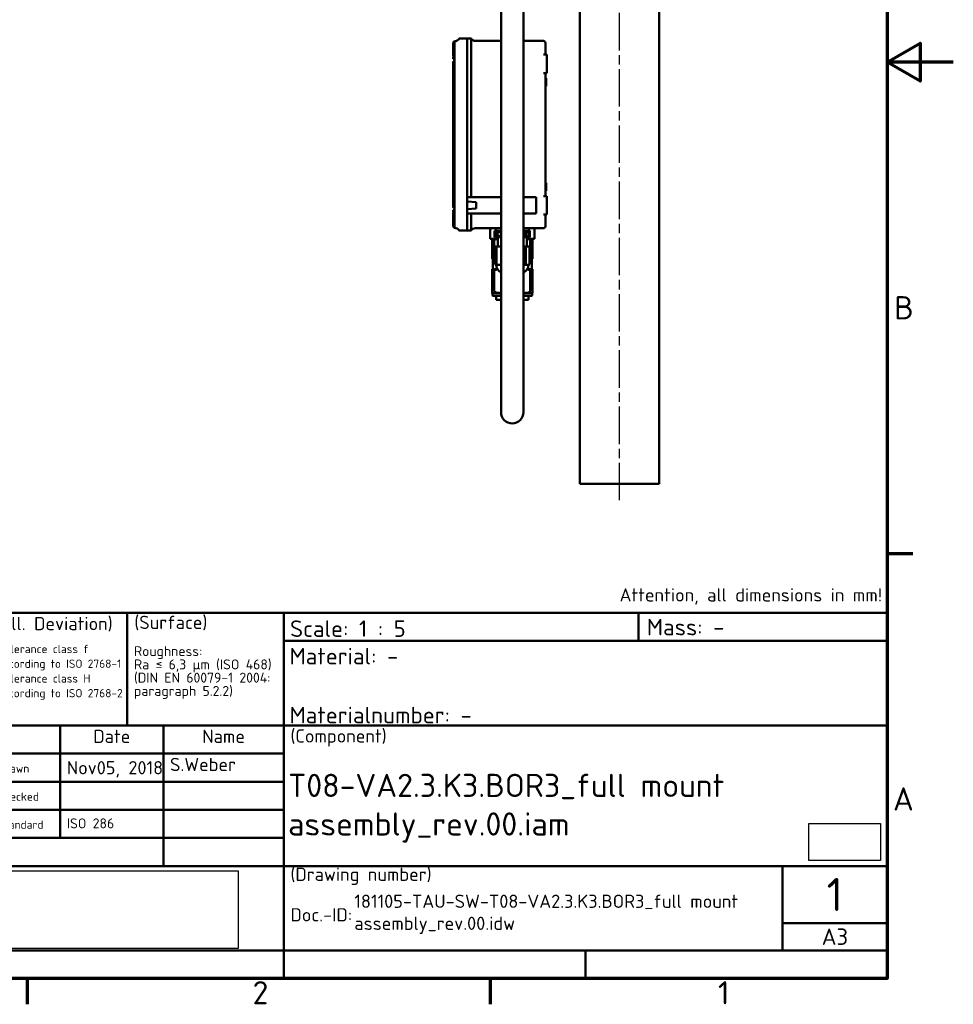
# Model space of a CAD drawing. Header units: millimetres. Extents: x 0 to 2100, y 0 to 1485.
# Tile 33 of 40: x 1394 to 2100, y 31 to 775. Entities that reach past the tile are written whole.
import ezdxf
from ezdxf.enums import TextEntityAlignment as Align

# ---------------------------------------------------------------- set-up
doc = ezdxf.new("R2010")
doc.units = ezdxf.units.MM
doc.header["$LTSCALE"] = 5
doc.linetypes.add('CHAIN', pattern=[0.3543, 0.2362, -0.0295, 0.0591, -0.0295])
for name, color, linetype, lineweight in [('Mittellinie (ISO)', 7, 'Continuous', 25), ('Rahmen (ISO)', 7, 'Continuous', 70), ('Sichtbar (ISO)', 7, 'Continuous', 50), ('Titel (ISO)', 7, 'Continuous', 50)]:
    doc.layers.add(name, color=color, linetype=linetype, lineweight=lineweight)
doc.styles.add('Notiztext (DIN)', font='isocpeur.ttf')
doc.styles.add('Textstil41', font='isocpeur.ttf')
doc.styles.add('Textstil44', font='isocpeur.ttf')
doc.styles.add('Textstil46', font='isocpeur.ttf')
doc.styles.add('Textstil49', font='isocpeur.ttf')
doc.styles.add('Textstil50', font='isocpeur.ttf')
picture_1 = doc.add_image_def('image1.bmp', size_in_pixel=(578, 183))
picture_2 = doc.add_image_def('image2.bmp', size_in_pixel=(142, 73))

# ---------------------------------------------------------------- blocks, each defined once
blk = doc.blocks.new('Ränder Standardrahmen')
at = {"layer": 'Rahmen (ISO)'}
for p, q in [((410, 74.25), (413.9, 74.25)), ((280, 10), (280, 6.1)), ((350, 10), (350, 6.1))]:
    blk.add_line(p, q, dxfattribs=at)
at = {"layer": 'Rahmen (ISO)', "flags": 128}
for points in [[(10, 10), (10, 287), (410, 287), (410, 10), (10, 10)], [(420, 148.5), (410, 148.5), (415, 151.39), (415, 145.61), (410, 148.5)]]:
    blk.add_lwpolyline(points, dxfattribs=at)
at = {"layer": 'Rahmen (ISO)', "char_height": 3.5, "attachment_point": 7, "style": 'Notiztext (DIN)'}
for s, insert in [('B', (411.05, 109.63)), ('A', (410.88, 35.38)), ('2', (314.08, 6.1)), ('1', (384.42, 6.1))]:
    blk.add_mtext(s, dxfattribs=dict(at, insert=insert))
blk = doc.blocks.new('Schriftfelder DIN')
at = {"layer": 'Titel (ISO)'}
for p, q in [((288.59, 154.87), (98.59, 154.87)), ((173.72, 154.87), (173.72, 137.87)), ((197.39, 99.62), (197.39, 154.87)), ((251, 150.64), (251, 154.87)), ((288.59, 99.62), (288.59, 154.87)), ((197.39, 150.64), (288.59, 150.64)), ((98.59, 137.87), (288.59, 137.87)), ((163.59, 120.87), (163.59, 137.87)), ((179.19, 116.62), (179.19, 137.87)), ((153.19, 133.62), (197.39, 133.62)), ((153.19, 129.37), (197.39, 129.37)), ((153.19, 125.12), (197.39, 125.12)), ((153.19, 120.87), (197.39, 120.87)), ((153.19, 116.62), (288.59, 116.62)), ((272.79, 103.87), (272.79, 116.62)), ((272.79, 108.01), (288.59, 108.01)), ((153.19, 103.87), (197.39, 103.87)), ((197.39, 103.87), (288.59, 103.87)), ((242.99, 99.62), (242.99, 103.87)), ((98.59, 99.62), (288.59, 99.62))]:
    blk.add_line(p, q, dxfattribs=at)
at = {"layer": 'Titel (ISO)', "style": 'Textstil46'}
for s, p in [('Date', (171.39, 134.62)), ('Name', (188.29, 134.62))]:
    blk.add_text(s, height=2, dxfattribs=at).set_placement(p, align=Align.BOTTOM_CENTER)
at = {"layer": 'Titel (ISO)'}
for s, height, style, p in [('S.Weber', 2, 'Textstil46', (180.19, 130.37)), ('Drawn', 1.25, 'Textstil50', (154.19, 130.37)), ('Checked', 1.25, 'Textstil50', (154.19, 126.12)), ('Standard', 1.25, 'Textstil50', (154.19, 121.87)), ('ISO 286', 1.5, 'Textstil44', (164.59, 121.87))]:
    blk.add_text(s, height=height, dxfattribs=dict(at, style=style)).set_placement(p, align=Align.BOTTOM_LEFT)
at = {"layer": 'Titel (ISO)', "style": 'Notiztext (DIN)'}
for s, insert, char_height, attachment_point in [('\\fISOCPEUR|b0|i0;\\H2.0000;Attention,\\fISOCPEUR|b0|i0;\\H2.0000; all dimensions in mm!', (248.14, 157.37), 2, 4), ('\\fISOCPEUR|b0|i0;\\H2.0000;(all. Deviation)', (154.05, 153.17), 2, 4), ('\\fISOCPEUR|b0|i0;\\H2.0000;(Surface)', (174.79, 153.35), 2, 4), ('\\fISOCPEUR|b0|i0;\\H2.5000;Scale: 1 : 5', (198.33, 152.5), 2.5, 4), ('\\fISOCPEUR|b0|i0;\\H2.5000;Mass: -', (252.27, 152.74), 2.5, 4), ('\\fISOCPEUR|b0|i0;\\H2.0000;(Component)', (198.39, 135.98), 2, 4), ('\\fISOCPEUR|b0|i0;\\H2.0000;Nov05, 2018', (164.59, 132.48), 2, 1), ('\\fISOCPEUR|b0|i0;\\H2.0000;(Drawing number)', (198.39, 115.07), 2, 4), ('\\fISOCPEUR|b0|i0;\\H2.0000;Doc.-ID:', (198.39, 109.25), 2, 4)]:
    blk.add_mtext(s, dxfattribs=dict(at, insert=insert, char_height=char_height, attachment_point=attachment_point))
for s, insert, char_height, attachment_point, line_spacing_factor in [('\\fISOCPEUR|b0|i0;\\H1.2500;Tolerance class f\\P\\fISOCPEUR|b0|i0;\\H1.2500;according to ISO 2768-1\\P\\fISOCPEUR|b0|i0;\\H1.2500;Tolerance class H\\P\\fISOCPEUR|b0|i0;\\H1.2500;according to ISO 2768-2', (154.21, 150.05), 1.25, 1, 1.068348), ('\\fISOCPEUR|b0|i0;\\H1.5000;Roughness:\\P\\fISOCPEUR|b0|i0;\\H1.5000;Ra ≤ 6,3 µm (ISO 468)\\P\\fISOCPEUR|b0|i0;\\H1.5000;(DIN EN 60079-1 2004:\\P\\fISOCPEUR|b0|i0;\\H1.5000;paragraph 5.2.2)\\P', (174.75, 149.85), 1.5, 1, 0.801261), ('\\fISOCPEUR|b0|i0;\\H2.5000;Material: -\\P\\fISOCPEUR|b0|i0;\\H2.5000;    \\P\\fISOCPEUR|b0|i0;\\H2.5000;Materialnumber: -', (198.26, 143.89), 2.5, 4, 1.068348)]:
    blk.add_mtext(s, dxfattribs=dict(at, insert=insert, char_height=char_height, attachment_point=attachment_point, line_spacing_factor=line_spacing_factor))
at = {"layer": 'Titel (ISO)'}
for tag, p, height, style in [('DATEINAME_001', (198.04, 127.06), 3.5, 'Notiztext (DIN)'), ('DATEINAME_002', (198.04, 121.23), 3.5, 'Notiztext (DIN)'), ('Blattnummer_001', (279.44, 109.82), 5, 'Textstil41'), ('DATEINAME_001', (208.05, 110.3), 2, 'Textstil46'), ('DATEINAME_002', (208.05, 106.96), 2, 'Textstil46'), ('Blattgröße_001', (278.7, 104.7), 2.49, 'Textstil49')]:
    blk.add_attdef(tag, p, '', height=height, dxfattribs=dict(at, style=style))
at = {"layer": 'Titel (ISO)', "style": 'Textstil46'}
for tag, p in [('KONTROLLDATUM', (164.59, 126.12)), ('KONTROLLIERT_VON', (180.19, 126.12)), ('KONSTR._GEN._VON', (180.19, 121.87))]:
    blk.add_attdef(tag, text='', height=2, dxfattribs=at).set_placement(p, align=Align.BOTTOM_LEFT)
image = blk.add_image(picture_2, insert=(276.74, 117.46), size_in_units=(10.85, 5.58))
image.dxf.flags = 7
image = blk.add_image(picture_1, insert=(153.3, 104.15), size_in_units=(37.17, 11.77))
image.dxf.flags = 7

msp = doc.modelspace()

# ---------------------------------------------------------------- linework, layer by layer
at = {"layer": 'Mittellinie (ISO)', "linetype": 'CHAIN', "ltscale": 23.990969}
msp.add_line((1847.69, 411.408), (1847.69, 1179.408), dxfattribs=at)
at = {"layer": 'Sichtbar (ISO)'}
for p, q in [((1758.19, 562.978), (1758.19, 1042.978)), ((1775.19, 562.978), (1775.19, 1042.978)), ((1817.69, 423.908), (1817.69, 886.908)), ((1877.69, 423.908), (1877.69, 886.908)), ((1726.604, 760.278), (1732.29, 760.278)), ((1732.49, 760.278), (1732.49, 752.278)), ((1732.49, 760.278), (1735.49, 760.278)), ((1735.49, 760.278), (1735.49, 752.278)), ((1721.99, 757.278), (1721.99, 757.223)), ((1722.008, 757.278), (1721.99, 757.278)), ((1721.99, 757.223), (1721.99, 752.278)), ((1721.99, 750.019), (1721.99, 752.278)), ((1722.048, 757.336), (1722.99, 758.278)), ((1722.99, 752.278), (1722.99, 758.278)), ((1722.99, 758.278), (1723.026, 758.278)), ((1722.99, 752.278), (1722.99, 750.019)), ((1732.49, 752.278), (1732.49, 640.478)), ((1735.49, 640.478), (1735.49, 752.278)), ((1738.763, 758.578), (1758.19, 758.578)), ((1775.19, 758.578), (1790.19, 758.578)), ((1791.69, 752.278), (1791.69, 757.078)), ((1791.89, 756.409), (1791.69, 756.409)), ((1791.89, 754.64), (1791.69, 754.64)), ((1791.89, 752.82), (1791.69, 752.82)), ((1791.69, 752.278), (1791.69, 748.278)), ((1791.89, 752.278), (1791.69, 752.278)), ((1791.89, 754.64), (1791.89, 756.409)), ((1791.89, 752.82), (1791.89, 754.64)), ((1791.89, 752.278), (1791.89, 749.237)), ((1721.99, 750.019), (1721.99, 749.185)), ((1722.08, 750.019), (1721.99, 750.019)), ((1721.99, 749.185), (1721.99, 748.185)), ((1721.99, 748.185), (1721.99, 747.278)), ((1722.013, 747.278), (1721.99, 747.278)), ((1722.99, 750.019), (1722.99, 744.002)), ((1791.19, 748.278), (1790.19, 748.278)), ((1792.69, 748.278), (1791.19, 748.278)), ((1791.89, 749.237), (1791.69, 749.237)), ((1791.89, 749.108), (1791.69, 749.108)), ((1791.89, 749.237), (1791.89, 749.108)), ((1791.89, 749.108), (1791.89, 748.278)), ((1792.69, 748.278), (1792.69, 734.278)), ((1721.99, 632.738), (1721.99, 742.819)), ((1722.99, 744.002), (1722.99, 631.554)), ((1791.19, 734.278), (1790.19, 734.278)), ((1791.19, 734.278), (1792.69, 734.278)), ((1791.69, 734.278), (1791.69, 641.278)), ((1791.89, 734.278), (1791.89, 697.47)), ((1792.39, 730.376), (1791.89, 730.376)), ((1792.39, 724.376), (1792.39, 730.376)), ((1792.39, 724.376), (1791.89, 724.376)), ((1791.89, 697.47), (1791.69, 697.47)), ((1791.89, 696.694), (1791.69, 696.694)), ((1791.89, 695.919), (1791.69, 695.919)), ((1791.89, 695.239), (1791.69, 695.239)), ((1791.89, 694.508), (1791.69, 694.508)), ((1791.89, 694.06), (1791.69, 694.06)), ((1791.89, 693.431), (1791.69, 693.431)), ((1791.89, 692.656), (1791.69, 692.656)), ((1791.89, 696.694), (1791.89, 697.47)), ((1791.89, 695.919), (1791.89, 696.694)), ((1791.89, 695.239), (1791.89, 695.919)), ((1791.89, 694.508), (1791.89, 695.239)), ((1791.89, 694.06), (1791.89, 694.508)), ((1791.89, 694.06), (1791.89, 693.431)), ((1791.89, 692.656), (1791.89, 693.431)), ((1791.89, 691.88), (1791.89, 692.656)), ((1791.89, 691.88), (1791.69, 691.88)), ((1791.89, 691.2), (1791.69, 691.2)), ((1791.89, 690.47), (1791.69, 690.47)), ((1791.89, 690.021), (1791.69, 690.021)), ((1791.89, 689.61), (1791.69, 689.61)), ((1791.89, 686.11), (1791.69, 686.11)), ((1791.89, 685.887), (1791.69, 685.887)), ((1791.89, 685.439), (1791.69, 685.439)), ((1791.89, 691.2), (1791.89, 691.88)), ((1791.89, 690.47), (1791.89, 691.2)), ((1791.89, 690.021), (1791.89, 690.47)), ((1791.89, 690.021), (1791.89, 689.61)), ((1791.89, 686.11), (1791.89, 689.61)), ((1791.89, 685.887), (1791.89, 686.11)), ((1791.89, 685.887), (1791.89, 685.439)), ((1791.89, 684.317), (1791.89, 685.439)), ((1791.89, 684.317), (1791.69, 684.317)), ((1791.89, 683.195), (1791.69, 683.195)), ((1791.89, 682.073), (1791.69, 682.073)), ((1791.89, 681.784), (1791.69, 681.784)), ((1791.89, 680.817), (1791.69, 680.817)), ((1791.89, 683.195), (1791.89, 684.317)), ((1791.89, 683.195), (1791.89, 682.073)), ((1791.89, 681.784), (1791.89, 682.073)), ((1791.89, 680.817), (1791.89, 681.784)), ((1791.89, 680.817), (1791.89, 654.278)), ((1791.89, 654.278), (1791.69, 654.278)), ((1791.89, 654.278), (1791.89, 642.278)), ((1792.39, 651.18), (1791.89, 651.18)), ((1792.39, 645.18), (1792.39, 651.18)), ((1735.49, 640.478), (1732.49, 640.478)), ((1732.49, 640.478), (1732.49, 628.078)), ((1735.49, 640.478), (1738.763, 640.478)), ((1758.19, 640.478), (1738.763, 640.478)), ((1784.69, 640.478), (1775.19, 640.478)), ((1784.69, 628.078), (1784.69, 640.478)), ((1791.19, 641.278), (1790.19, 641.278)), ((1792.69, 641.278), (1791.19, 641.278)), ((1791.89, 642.278), (1791.69, 642.278)), ((1792.39, 645.18), (1791.89, 645.18)), ((1791.89, 642.278), (1791.89, 641.278)), ((1792.69, 641.278), (1792.69, 627.278)), ((1739.49, 636.778), (1732.49, 637.278)), ((1739.49, 631.778), (1739.49, 636.778)), ((1721.99, 628.278), (1721.99, 627.371)), ((1722.013, 628.278), (1721.99, 628.278)), ((1721.99, 627.371), (1721.99, 626.371)), ((1721.99, 626.371), (1721.99, 625.538)), ((1721.99, 623.278), (1721.99, 625.538)), ((1721.99, 625.538), (1722.08, 625.538)), ((1722.99, 631.554), (1722.99, 625.538)), ((1722.99, 625.538), (1722.99, 623.278)), ((1739.49, 631.778), (1732.49, 631.278)), ((1735.49, 628.078), (1732.49, 628.078)), ((1732.49, 628.078), (1732.49, 623.278)), ((1735.49, 623.278), (1735.49, 628.078)), ((1738.763, 628.078), (1735.49, 628.078)), ((1738.763, 628.078), (1758.19, 628.078)), ((1775.19, 628.078), (1784.69, 628.078)), ((1791.19, 627.278), (1790.19, 627.278)), ((1791.19, 627.278), (1792.69, 627.278)), ((1791.69, 627.278), (1791.69, 623.278)), ((1721.99, 623.278), (1721.99, 618.333)), ((1721.99, 618.333), (1721.99, 618.278)), ((1722.008, 618.278), (1721.99, 618.278)), ((1722.99, 617.278), (1722.048, 618.221)), ((1722.99, 617.278), (1722.99, 623.278)), ((1732.49, 623.278), (1732.49, 615.278)), ((1735.49, 623.278), (1735.49, 615.278)), ((1791.89, 623.543), (1791.69, 623.543)), ((1791.69, 618.478), (1791.69, 623.278)), ((1791.89, 620.043), (1791.69, 620.043)), ((1791.89, 620.043), (1791.89, 623.543)), ((1722.99, 617.278), (1723.026, 617.278)), ((1732.29, 615.278), (1726.604, 615.278)), ((1735.49, 615.278), (1732.49, 615.278)), ((1738.763, 616.978), (1758.19, 616.978)), ((1750.019, 616.758), (1749.94, 616.758)), ((1749.94, 616.758), (1749.94, 608.978)), ((1750.019, 616.758), (1750.019, 608.978)), ((1758.19, 614.978), (1753.19, 614.978)), ((1753.19, 614.978), (1753.19, 614.778)), ((1753.335, 614.778), (1753.19, 614.778)), ((1753.335, 614.778), (1753.335, 610.278)), ((1753.85, 610.278), (1753.335, 610.278)), ((1753.85, 614.778), (1753.85, 610.278)), ((1758.19, 614.778), (1753.85, 614.778)), ((1753.85, 610.278), (1758.19, 610.278)), ((1754.19, 616.978), (1754.19, 614.978)), ((1754.762, 614.038), (1758.19, 614.038)), ((1754.762, 611.19), (1754.762, 614.038)), ((1758.19, 611.19), (1754.762, 611.19)), ((1755.491, 614.038), (1755.491, 611.19)), ((1755.69, 610.278), (1755.69, 603.278)), ((1775.19, 616.978), (1790.19, 616.978)), ((1780.19, 614.978), (1775.19, 614.978)), ((1776.72, 610.278), (1775.19, 610.278)), ((1776.72, 614.778), (1776.72, 610.278)), ((1780.19, 614.778), (1776.72, 614.778)), ((1776.72, 610.278), (1780.046, 610.278)), ((1777.233, 613.98), (1780.046, 613.98)), ((1777.233, 611.066), (1777.233, 613.98)), ((1780.046, 611.066), (1777.233, 611.066)), ((1777.69, 610.278), (1777.69, 603.278)), ((1779.19, 616.978), (1779.19, 614.978)), ((1779.277, 611.066), (1779.277, 613.98)), ((1779.92, 611.066), (1779.92, 613.98)), ((1780.046, 613.98), (1780.046, 614.778)), ((1780.046, 610.278), (1780.046, 611.066)), ((1780.19, 614.978), (1780.19, 614.778)), ((1783.44, 616.758), (1783.361, 616.758)), ((1783.361, 608.978), (1783.361, 616.758)), ((1783.44, 616.758), (1783.44, 608.978)), ((1749.94, 608.978), (1750.019, 608.978)), ((1753.484, 608.978), (1750.019, 608.978)), ((1751.44, 607.978), (1751.44, 608.978)), ((1751.44, 607.978), (1753.065, 607.978)), ((1751.44, 594.978), (1751.44, 607.978)), ((1753.065, 607.978), (1753.065, 594.978)), ((1755.69, 608.978), (1753.484, 608.978)), ((1753.688, 590.266), (1753.688, 603.078)), ((1753.89, 603.278), (1754.816, 603.278)), ((1754.645, 603.078), (1754.645, 590.266)), ((1758.19, 603.278), (1754.816, 603.278)), ((1775.19, 603.278), (1776.842, 603.278)), ((1779.491, 603.278), (1776.842, 603.278)), ((1777.023, 603.078), (1777.023, 590.266)), ((1779.897, 608.978), (1777.69, 608.978)), ((1779.693, 590.266), (1779.693, 603.078)), ((1783.361, 608.978), (1779.897, 608.978)), ((1780.315, 607.978), (1781.94, 607.978)), ((1780.315, 594.978), (1780.315, 607.978)), ((1781.94, 608.978), (1781.94, 607.978)), ((1781.94, 607.978), (1781.94, 594.978)), ((1783.361, 608.978), (1783.44, 608.978)), ((1753.065, 594.978), (1751.44, 594.978)), ((1751.44, 593.978), (1751.44, 594.978)), ((1751.44, 593.978), (1753.688, 593.978)), ((1751.94, 593.978), (1751.94, 585.978)), ((1754.502, 589.278), (1757.803, 589.278)), ((1757.803, 589.278), (1758.19, 589.278)), ((1775.19, 589.278), (1778.358, 589.278)), ((1778.358, 589.278), (1778.879, 589.278)), ((1779.693, 593.978), (1781.94, 593.978)), ((1781.94, 594.978), (1780.315, 594.978)), ((1781.44, 593.978), (1781.44, 585.978)), ((1781.94, 594.978), (1781.94, 593.978)), ((1751.44, 584.978), (1751.44, 585.978)), ((1755.491, 585.978), (1751.44, 585.978)), ((1751.44, 584.978), (1753.065, 584.978)), ((1751.44, 569.728), (1751.44, 584.978)), ((1753.065, 584.978), (1753.065, 569.728)), ((1781.94, 585.978), (1777.89, 585.978)), ((1780.315, 584.978), (1781.94, 584.978)), ((1780.315, 569.728), (1780.315, 584.978)), ((1781.94, 585.978), (1781.94, 584.978)), ((1781.94, 584.978), (1781.94, 569.728)), ((1751.44, 567.996), (1751.44, 569.728)), ((1758.19, 567.978), (1751.69, 567.978)), ((1751.69, 567.978), (1751.69, 566.228)), ((1758.19, 565.978), (1751.94, 565.978)), ((1754.44, 565.978), (1754.44, 562.978)), ((1781.69, 567.978), (1775.19, 567.978)), ((1781.44, 565.978), (1775.19, 565.978)), ((1778.94, 565.978), (1778.94, 562.978)), ((1781.69, 567.978), (1781.69, 566.228)), ((1781.94, 569.728), (1781.94, 567.996)), ((1754.44, 562.978), (1758.19, 562.978)), ((1758.19, 562.978), (1758.19, 477.978)), ((1775.19, 562.978), (1778.94, 562.978)), ((1775.19, 477.978), (1775.19, 562.978)), ((1817.69, 423.908), (1877.69, 423.908))]:
    msp.add_line(p, q, dxfattribs=at)
for centre, radius, start, end in [((1723.026, 762.278), 4, 270, 328.411864), ((1726.604, 760.078), 0.2, 90, 148.411864), ((1732.29, 760.078), 0.2, 0, 90), ((1738.763, 762.578), 4, 215.099632, 270), ((1790.19, 757.078), 1.5, 0, 90), ((1722.19, 749.185), 0.2, 123.55731, 236.44269), ((1722.19, 748.185), 0.2, 123.55731, 236.44269), ((1722.19, 747.185), 0.2, 123.55731, 236.44269), ((1722.19, 746.185), 0.2, 123.55731, 236.44269), ((1722.19, 745.185), 0.2, 123.55731, 260.405932), ((1721.859, 749.685), 0.4, 303.55731, 56.44269), ((1721.859, 748.685), 0.4, 303.55731, 56.44269), ((1721.859, 747.685), 0.4, 303.55731, 56.44269), ((1721.859, 746.685), 0.4, 303.55731, 56.44269), ((1721.859, 745.685), 0.4, 303.55731, 56.44269), ((1721.99, 744.002), 1, 0, 80.405932), ((1722.19, 742.819), 0.2, 99.594068, 180), ((1721.99, 744.002), 1, 279.594068, 0), ((1722.19, 632.738), 0.2, 180, 260.405932), ((1721.99, 631.554), 1, 0, 80.405932), ((1722.19, 630.371), 0.2, 99.594068, 236.44269), ((1722.19, 629.371), 0.2, 123.55731, 236.44269), ((1722.19, 628.371), 0.2, 123.55731, 236.44269), ((1722.19, 627.371), 0.2, 123.55731, 236.44269), ((1722.19, 626.371), 0.2, 123.55731, 236.44269), ((1721.859, 629.871), 0.4, 303.55731, 56.44269), ((1721.859, 628.871), 0.4, 303.55731, 56.44269), ((1721.859, 627.871), 0.4, 303.55731, 56.44269), ((1721.859, 626.871), 0.4, 303.55731, 56.44269), ((1721.859, 625.871), 0.4, 303.55731, 56.44269), ((1721.99, 631.554), 1, 279.594068, 0), ((1790.19, 618.478), 1.5, 270, 0), ((1723.026, 613.278), 4, 31.588136, 90), ((1726.604, 615.478), 0.2, 211.588136, 270), ((1732.29, 615.478), 0.2, 270, 0), ((1738.763, 612.978), 4, 90, 144.900368), ((1751.69, 609.92), 7.058, 90, 104.356315), ((1781.69, 609.92), 7.058, 75.643685, 90), ((1754.658, 590.266), 1, 225.57855, 261.055496), ((1760.502, 589.278), 6, 180, 247.339778), ((1772.879, 589.278), 6, 292.660222, 0), ((1778.723, 590.266), 1, 278.944504, 314.42145), ((1751.69, 569.728), 1.75, 261.786789, 270), ((1751.94, 566.228), 0.25, 180, 270), ((1781.44, 566.228), 0.25, 270, 0), ((1781.69, 569.728), 1.75, 270, 278.213211), ((1766.69, 477.978), 8.5, 180, 0)]:
    msp.add_arc(centre, radius, start, end, dxfattribs=at)
for points in [[(1721.99, 757.223), (1721.999, 757.266), (1722.02, 757.308), (1722.048, 757.336)], [(1721.99, 618.333), (1721.999, 618.29), (1722.02, 618.249), (1722.048, 618.221)], [(1758.19, 589.28), (1758.058, 589.279), (1757.929, 589.278), (1757.803, 589.278)]]:
    msp.add_open_spline(points, degree=3, dxfattribs=at)
for points, knots in [([(1754.19, 616.972), (1753.95, 616.974), (1753.714, 616.974), (1753.034, 616.974), (1752.563, 616.973), (1751.601, 616.948), (1751.111, 616.923), (1750.422, 616.834), (1750.22, 616.8), (1750.019, 616.758)], [3.52265893, 3.52265893, 3.52265893, 3.52265893, 3.66088424, 3.66088424, 3.9305277, 3.9305277, 4.20017116, 4.20017116, 4.3125424, 4.3125424, 4.3125424, 4.3125424]), ([(1783.361, 616.758), (1783.161, 616.8), (1782.959, 616.834), (1782.27, 616.923), (1781.78, 616.948), (1780.818, 616.973), (1780.347, 616.974), (1779.667, 616.974), (1779.431, 616.974), (1779.19, 616.972)], [3.00922608, 3.00922608, 3.00922608, 3.00922608, 3.12159733, 3.12159733, 3.39124078, 3.39124078, 3.66088424, 3.66088424, 3.79910956, 3.79910956, 3.79910956, 3.79910956]), ([(1755.69, 608.904), (1755.166, 608.858), (1754.657, 608.777), (1753.887, 608.534), (1753.541, 608.383), (1753.212, 608.127), (1753.134, 608.057), (1753.065, 607.978)], [1.84355515, 1.84355515, 1.84355515, 1.84355515, 2.01328029, 2.01328029, 2.12002728, 2.12002728, 2.15092431, 2.15092431, 2.15092431, 2.15092431]), ([(1753.89, 603.278), (1753.889, 603.278), (1753.889, 603.278), (1753.861, 603.278), (1753.834, 603.272), (1753.785, 603.251), (1753.763, 603.236), (1753.727, 603.199), (1753.712, 603.177), (1753.693, 603.129), (1753.688, 603.104), (1753.688, 603.078)], [-0.000203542, -0.000203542, -0.000203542, -0.000203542, 0, 0, 0.008227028, 0.008227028, 0.016124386, 0.016124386, 0.02388888, 0.02388888, 0.031587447, 0.031587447, 0.031587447, 0.031587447]), ([(1754.816, 603.278), (1754.815, 603.278), (1754.815, 603.278), (1754.791, 603.278), (1754.768, 603.272), (1754.727, 603.251), (1754.708, 603.236), (1754.678, 603.199), (1754.665, 603.177), (1754.649, 603.129), (1754.645, 603.104), (1754.645, 603.078)], [-0.031768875, -0.031768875, -0.031768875, -0.031768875, -0.031565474, -0.031565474, -0.023344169, -0.023344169, -0.015452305, -0.015452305, -0.007693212, -0.007693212, 0, 0, 0, 0]), ([(1776.842, 603.278), (1776.842, 603.278), (1776.843, 603.278), (1776.868, 603.278), (1776.892, 603.272), (1776.936, 603.251), (1776.955, 603.236), (1776.988, 603.199), (1777.001, 603.177), (1777.018, 603.129), (1777.023, 603.104), (1777.023, 603.078)], [-0.031768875, -0.031768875, -0.031768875, -0.031768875, -0.031565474, -0.031565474, -0.023344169, -0.023344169, -0.015452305, -0.015452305, -0.007693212, -0.007693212, 0, 0, 0, 0]), ([(1780.315, 607.978), (1780.247, 608.057), (1780.169, 608.127), (1779.839, 608.383), (1779.493, 608.534), (1778.724, 608.777), (1778.215, 608.858), (1777.691, 608.904)], [0.80638077, 0.80638077, 0.80638077, 0.80638077, 0.8372778, 0.8372778, 0.94402479, 0.94402479, 1.11374993, 1.11374993, 1.11374993, 1.11374993]), ([(1779.491, 603.278), (1779.491, 603.278), (1779.492, 603.278), (1779.52, 603.278), (1779.547, 603.272), (1779.596, 603.251), (1779.618, 603.236), (1779.654, 603.199), (1779.668, 603.177), (1779.688, 603.129), (1779.693, 603.104), (1779.693, 603.078)], [-0.000203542, -0.000203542, -0.000203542, -0.000203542, 0, 0, 0.008227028, 0.008227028, 0.016124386, 0.016124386, 0.02388888, 0.02388888, 0.031587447, 0.031587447, 0.031587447, 0.031587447]), ([(1753.065, 594.978), (1753.134, 594.899), (1753.212, 594.83), (1753.405, 594.679), (1753.544, 594.597), (1753.689, 594.526)], [-0.672271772, -0.672271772, -0.672271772, -0.672271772, -0.641374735, -0.641374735, -0.591565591, -0.591565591, -0.591565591, -0.591565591]), ([(1753.688, 590.266), (1753.688, 590.233), (1753.69, 590.194), (1753.696, 590.127), (1753.701, 590.086), (1753.724, 589.957), (1753.755, 589.868), (1753.833, 589.695), (1753.899, 589.61), (1753.958, 589.552)], [1.40031397, 1.40031397, 1.40031397, 1.40031397, 1.41014967, 1.41014967, 1.4214059, 1.4214059, 1.45588102, 1.45588102, 1.51758167, 1.51758167, 1.51758167, 1.51758167]), ([(1757.803, 589.278), (1757.41, 589.278), (1756.979, 589.281), (1756.122, 589.338), (1755.696, 589.389), (1755.17, 589.596), (1754.997, 589.686), (1754.803, 589.868), (1754.73, 589.957), (1754.675, 590.086), (1754.662, 590.127), (1754.649, 590.194), (1754.645, 590.233), (1754.645, 590.266)], [1.86708529, 1.86708529, 1.86708529, 1.86708529, 2.03925997, 2.03925997, 2.21143464, 2.21143464, 2.27828957, 2.27828957, 2.31276469, 2.31276469, 2.32402091, 2.32402091, 2.33385662, 2.33385662, 2.33385662, 2.33385662]), ([(1778.358, 589.278), (1778.192, 589.278), (1778.009, 589.281), (1777.647, 589.338), (1777.467, 589.389), (1777.244, 589.596), (1777.172, 589.686), (1777.089, 589.868), (1777.059, 589.957), (1777.035, 590.086), (1777.03, 590.127), (1777.024, 590.194), (1777.023, 590.233), (1777.023, 590.266)], [1.86708529, 1.86708529, 1.86708529, 1.86708529, 2.03925997, 2.03925997, 2.21143464, 2.21143464, 2.27828957, 2.27828957, 2.31276469, 2.31276469, 2.32402091, 2.32402091, 2.33385662, 2.33385662, 2.33385662, 2.33385662]), ([(1779.693, 590.266), (1779.693, 590.233), (1779.691, 590.194), (1779.685, 590.127), (1779.68, 590.086), (1779.657, 589.957), (1779.626, 589.868), (1779.544, 589.686), (1779.471, 589.596), (1779.248, 589.389), (1779.068, 589.338), (1778.706, 589.281), (1778.524, 589.278), (1778.358, 589.278)], [1.40031397, 1.40031397, 1.40031397, 1.40031397, 1.41014967, 1.41014967, 1.4214059, 1.4214059, 1.45588102, 1.45588102, 1.52273595, 1.52273595, 1.69491062, 1.69491062, 1.86708529, 1.86708529, 1.86708529, 1.86708529]), ([(1779.692, 594.526), (1779.837, 594.597), (1779.976, 594.679), (1780.169, 594.83), (1780.247, 594.899), (1780.315, 594.978)], [0.591565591, 0.591565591, 0.591565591, 0.591565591, 0.641374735, 0.641374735, 0.672271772, 0.672271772, 0.672271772, 0.672271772]), ([(1755.551, 585.891), (1755.076, 585.843), (1754.615, 585.764), (1753.887, 585.534), (1753.541, 585.383), (1753.212, 585.127), (1753.134, 585.057), (1753.065, 584.978)], [1.85866472, 1.85866472, 1.85866472, 1.85866472, 2.01328029, 2.01328029, 2.12002728, 2.12002728, 2.15092431, 2.15092431, 2.15092431, 2.15092431]), ([(1780.315, 584.978), (1780.247, 585.057), (1780.169, 585.127), (1779.839, 585.383), (1779.493, 585.534), (1778.766, 585.764), (1778.305, 585.843), (1777.83, 585.891)], [0.80638077, 0.80638077, 0.80638077, 0.80638077, 0.8372778, 0.8372778, 0.94402479, 0.94402479, 1.09864036, 1.09864036, 1.09864036, 1.09864036]), ([(1753.065, 569.728), (1753.065, 569.597), (1753.105, 569.447), (1753.244, 569.164), (1753.391, 569.002), (1753.778, 568.686), (1754.118, 568.527), (1755.117, 568.183), (1755.913, 568.095), (1757.211, 568.019), (1757.709, 568.006), (1758.19, 568)], [-0.71423204, -0.71423204, -0.71423204, -0.71423204, -0.67492727, -0.67492727, -0.61651504, -0.61651504, -0.51062225, -0.51062225, -0.25531112, -0.25531112, -0.09785487, -0.09785487, -0.09785487, -0.09785487]), ([(1775.19, 568), (1775.672, 568.006), (1776.17, 568.019), (1777.468, 568.095), (1778.264, 568.183), (1779.263, 568.527), (1779.603, 568.686), (1779.99, 569.002), (1780.137, 569.164), (1780.276, 569.447), (1780.315, 569.597), (1780.315, 569.728)], [0.09785487, 0.09785487, 0.09785487, 0.09785487, 0.25531112, 0.25531112, 0.51062225, 0.51062225, 0.61651504, 0.61651504, 0.67492727, 0.67492727, 0.71423204, 0.71423204, 0.71423204, 0.71423204])]:
    msp.add_open_spline(points, degree=3, knots=knots, dxfattribs=at)

# ---------------------------------------------------------------- block references
at = {"xscale": 5, "yscale": 5, "zscale": 5}
msp.add_blockref('Ränder Standardrahmen', (0, 0), dxfattribs=at)
ref = msp.add_blockref('Schriftfelder DIN', (607.064, -448.116), dxfattribs=dict(xscale=5, yscale=5, zscale=5))
ref.add_attrib('Blattnummer_001', '1', (2004.25, 100.978), dxfattribs={"layer": 'Titel (ISO)', "height": 25, "style": 'Textstil41'})
ref.add_attrib('Blattgröße_001', 'A3', (2000.558, 75.389), dxfattribs={"layer": 'Titel (ISO)', "height": 12.4275, "style": 'Textstil49'})
ref.add_attrib('DATEINAME_001', 'T08-VA2.3.K3.BOR3_full mount', (1597.25, 187.186), dxfattribs={"layer": 'Titel (ISO)', "height": 17.5, "style": 'Notiztext (DIN)'})
ref.add_attrib('DATEINAME_001', '181105-TAU-SW-T08-VA2.3.K3.BOR3_full mount', (1647.306, 103.371), dxfattribs={"layer": 'Titel (ISO)', "height": 10, "style": 'Textstil46'})
ref.add_attrib('DATEINAME_002', 'assembly_rev.00.iam', (1597.25, 158.019), dxfattribs={"layer": 'Titel (ISO)', "height": 17.5, "style": 'Notiztext (DIN)'})
ref.add_attrib('DATEINAME_002', 'assembly_rev.00.idw', (1647.306, 86.705), dxfattribs={"layer": 'Titel (ISO)', "height": 10, "style": 'Textstil46'})

doc.saveas('drawing.dxf')
